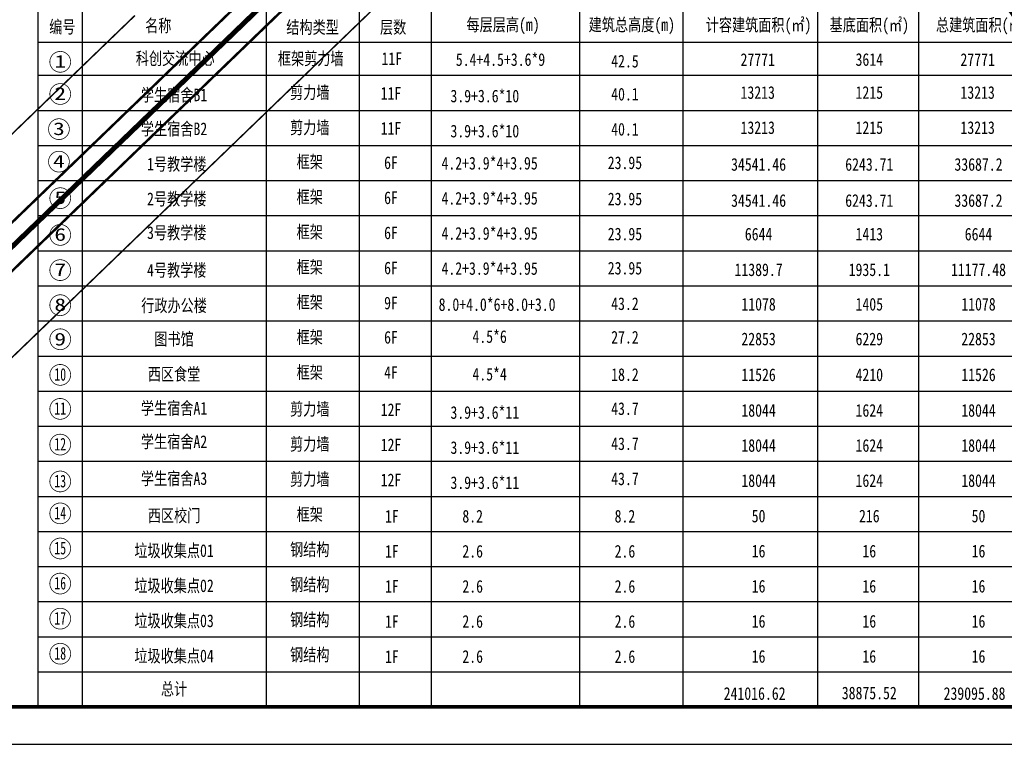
# Model space of a CAD drawing. Extents: x 38389316 to 38391210, y 2479116 to 2480544.
# Tile 8 of 68: x 38390055 to 38390450, y 2479219 to 2479509. Entities that reach past the tile are written whole.
import ezdxf
from ezdxf.enums import TextEntityAlignment as Align

# ---------------------------------------------------------------- set-up
doc = ezdxf.new("R2010")
doc.units = 0
doc.header["$LTSCALE"] = 2
doc.linetypes.add('DASH', pattern=[0.35, 0.25, -0.1])
doc.linetypes.add('TUNNELMIDLINE', pattern=[8, 6, -2])
doc.layers.add('1_railway', color=250, linetype='CONTINUOUS', lineweight=13)
doc.layers.add('路边线', color=5, linetype='CONTINUOUS', lineweight=9)
for name, color, linetype in [('30米环保线', 170, 'CONTINUOUS'), ('DL_道路红线', 7, 'CONTINUOUS'), ('PUB_TITLE', 4, 'CONTINUOUS'), ('ZJ', 7, 'CONTINUOUS'), ('修改', 6, 'CONTINUOUS'), ('远期红线', 30, 'CONTINUOUS')]:
    doc.layers.add(name, color=color, linetype=linetype)
doc.styles.add('HZTXT', font='txt', dxfattribs={"width": 0.8})
doc.styles.add('表头', font='txt')
doc.styles.add('表数据', font='txt')
doc.styles.add('表标题', font='txt')

# ---------------------------------------------------------------- blocks, each defined once
blk = doc.blocks.new('uiiatguaukjb')
at = {"layer": '路边线', "color": 0, "flags": 128}
for points in [[(38390486.87, 2479501.05, 0.050446), (38390339.08, 2479687.48, -0.021023), (38390250.51, 2479782.54, -0.021023)], [(38390481.82, 2479497.81, 0.050432), (38390334.82, 2479683.25, -0.021066), (38390245.73, 2479778.89, -0.021066)]]:
    blk.add_lwpolyline(points, format="xyb", dxfattribs=at)
at = {"layer": '路边线', "color": 33, "flags": 128}
blk.add_lwpolyline([(38390475.5, 2479493.77, 0.050415), (38390329.5, 2479677.97, -0.021054), (38390240.04, 2479774.01, -0.021054)], format="xyb", dxfattribs=at)
blk = doc.blocks.new('A$C582002D8')
at = {"layer": 'ZJ'}
for p, q in [((0, 276), (262, 276)), ((0, 276), (0, 198)), ((262, 276), (262, 198)), ((0, 256.67), (262, 256.67)), ((112, 256.67), (112, 198)), ((152, 256.67), (152, 198)), ((197, 256.67), (197, 198)), ((0, 240), (262, 240)), ((0, 226), (262, 226)), ((0, 212), (262, 212)), ((0, 198), (262, 198)), ((0, 186), (262, 186)), ((0, 186), (0, 0)), ((262, 186), (262, 0)), ((0, 166.67), (262, 166.67)), ((112, 166.67), (112, 28)), ((152, 166.67), (152, 28)), ((197, 166.67), (197, 28)), ((0, 150), (262, 150)), ((0, 136), (262, 136)), ((0, 122), (262, 122)), ((0, 108), (262, 108)), ((0, 94), (262, 94)), ((0, 70), (262, 70)), ((0, 56), (262, 56)), ((0, 42), (262, 42)), ((0, 28), (262, 28)), ((0, 0), (262, 0))]:
    blk.add_line(p, q, dxfattribs=at)
at = {"layer": 'ZJ', "flags": 128}
for points in [[(224.09, 222.58), (217.76, 215.34)], [(224.09, 146.58), (217.76, 139.34)], [(224.09, 132.58), (217.76, 125.34)], [(224.09, 118.65), (217.76, 111.42)], [(224.09, 103.74), (217.76, 96.5)]]:
    blk.add_lwpolyline(points, dxfattribs=at)
at = {"layer": 'ZJ', "style": '表数据', "width": 0.8}
for s, p in [('≥35%%%', (212.51, 201.76)), ('≥5%%%', (212.51, 79.9)), ('≥40%%%', (212.51, 59.76)), ('≥50%%%', (212.51, 45.76)), ('≥30%%%', (212.51, 31.76))]:
    blk.add_text(s, height=6, dxfattribs=at).set_placement(p)
at = {"layer": 'ZJ'}
for s, insert, char_height, width, attachment_point, style in [('绿地指标表', (138.68, 267.36), 10, 184.7503, 5, '表标题'), ('单位', (132.57, 248.33), 8, 29.146, 5, '表头'), ('数值', (177.48, 248.33), 8, 38.9604, 5, '表头'), ('规划条件', (230.33, 248.33), 8, 64.704, 5, '表头'), ('项目', (33.15, 248.33), 8, 54.292, 5, '表头'), ('规划建设用地', (4, 233), 6, 54.292, 4, '表数据'), ('平方米', (118, 233), 6, 29.146, 4, '表数据'), ('158649', (158, 233), 6, 38.9604, 4, '表数据'), ('158649', (211.2, 233), 6, 38.9604, 4, '表数据'), ('绿地总面积', (4, 219), 6, 54.292, 4, '表数据'), ('平方米', (118, 219), 6, 29.146, 4, '表数据'), ('55528', (158, 219), 6, 38.9604, 4, '表数据'), ('绿地率', (4, 205), 6, 54.292, 4, '表数据'), ('%', (118, 205), 6, 29.146, 4, '表数据'), ('35.0', (158, 205), 6, 38.9604, 4, '表数据'), ('海绵城市指标表', (146.18, 177.36), 10, 169.7503, 5, '表标题'), ('项目', (33.15, 158.33), 8, 54.292, 5, '表头'), ('单位', (132.57, 158.33), 8, 29.146, 5, '表头'), ('数值', (177.48, 158.33), 8, 38.9604, 5, '表头'), ('规划条件', (230.33, 158.33), 8, 64.704, 5, '表头'), ('未设置地下空间绿地面积', (4, 143), 6, 102.1333, 4, '表数据'), ('平方米', (118, 143), 6, 29.146, 4, '表数据'), ('55528', (158, 143), 6, 38.9604, 4, '表数据'), ('下沉式绿地面积', (4, 129), 6, 76.5438, 4, '表数据'), ('平方米', (118, 129), 6, 29.146, 4, '表数据'), ('26511.9', (158, 129), 6, 38.9604, 4, '表数据'), ('透水铺装面积', (4, 115), 6, 54.292, 4, '表数据'), ('平方米', (118, 115), 6, 29.146, 4, '表数据'), ('31653', (158, 115), 6, 38.9604, 4, '表数据'), ('绿色屋顶面积', (4, 101), 6, 54.292, 4, '表数据'), ('平方米', (118, 101), 6, 29.146, 4, '表数据'), ('11340', (158, 101), 6, 38.9604, 4, '表数据'), ('%', (118, 87), 6, 29.146, 4, '表数据'), ('35.0', (158, 87), 6, 38.9604, 4, '表数据'), ('未设置地下空间绿地面积占建设用地面积比例', (4, 82), 6, 108.614, 4, '表数据'), ('下沉式绿地率', (4, 63), 6, 76.5438, 4, '表数据'), ('%', (118, 63), 6, 29.146, 4, '表数据'), ('47.75', (158, 63), 6, 38.9604, 4, '表数据'), ('透水铺装率', (4, 49), 6, 54.292, 4, '表数据'), ('%', (118, 49), 6, 29.146, 4, '表数据'), ('52.04', (158, 49), 6, 38.9604, 4, '表数据'), ('绿色屋顶率', (4, 35), 6, 54.292, 4, '表数据'), ('%', (118, 35), 6, 29.146, 4, '表数据'), ('30.0', (158, 35), 6, 38.9604, 4, '表数据'), ('{\\fSimSun|b0|i0|c134|p2;\\H1.0101x;\\W0.8;注：上述指标如需调整，须通过第三方低影响开发评估计算，并须满足对应地块经分解确定的年径流总量控制率及单位面积控制容积要求。}', (6.1, 13.9), 6, 254.2899, 4, '表数据')]:
    blk.add_mtext(s, dxfattribs=dict(at, insert=insert, char_height=char_height, width=width, attachment_point=attachment_point, style=style))
blk = doc.blocks.new('A$C6F09652D')
at = {"layer": 'ZJ', "linetype": 'Continuous'}
for p, q in [((0, 0), (0, 292.47)), ((17.86, 0), (17.86, 279.26)), ((91.5, 0), (91.5, 279.26)), ((128.68, 0), (128.68, 279.26)), ((157.6, 0), (157.6, 279.26)), ((217.04, 0), (217.04, 279.26)), ((258.35, 0), (258.35, 279.26)), ((312.34, 0), (312.34, 279.26)), ((352.73, 0), (352.73, 279.26)), ((0, 266.04), (470.99, 266.04)), ((0, 252.82), (470.99, 252.82)), ((0, 238.77), (470.99, 238.77)), ((0, 224.73), (470.99, 224.73)), ((0, 210.68), (470.99, 210.68)), ((0, 196.64), (470.99, 196.64)), ((0, 182.59), (470.99, 182.59)), ((0, 168.54), (470.99, 168.54)), ((0, 154.5), (470.99, 154.5)), ((0, 140.45), (470.99, 140.45)), ((0, 126.41), (470.99, 126.41)), ((0, 112.36), (470.99, 112.36)), ((0, 98.32), (470.99, 98.32)), ((0, 84.27), (470.99, 84.27)), ((0, 70.23), (470.99, 70.23)), ((0, 56.18), (470.99, 56.18)), ((0, 42.14), (470.99, 42.14)), ((0, 28.09), (470.99, 28.09)), ((0, 14.05), (470.99, 14.05)), ((0, 0), (470.99, 0))]:
    blk.add_line(p, q, dxfattribs=at)
at = {"layer": 'ZJ', "color": 3, "linetype": 'Continuous', "const_width": 0.298}
for points in [[(13.06, 258.22, 1), (4.73, 258.22, 1)], [(13.06, 245.34, 1), (4.73, 245.34, 1)], [(12.54, 231.27, 1), (4.21, 231.27, 1)], [(12.54, 218.27, 1), (4.21, 218.27, 1)], [(13.06, 203.64, 1), (4.73, 203.64, 1)], [(13.06, 188.93, 1), (4.73, 188.93, 1)], [(13.06, 174.83, 1), (4.73, 174.83, 1)], [(13.06, 160.8, 1), (4.73, 160.8, 1)], [(13.06, 147.16, 1), (4.73, 147.16, 1)], [(13.06, 132.9, 1), (4.73, 132.9, 1)], [(13.06, 119.28, 1), (4.73, 119.28, 1)], [(13.06, 104.99, 1), (4.73, 104.99, 1)], [(13.06, 90.22, 1), (4.73, 90.22, 1)], [(13.06, 77.44, 1), (4.73, 77.44, 1)], [(13.06, 63.39, 1), (4.73, 63.39, 1)], [(13.06, 49.35, 1), (4.73, 49.35, 1)], [(13.06, 35.3, 1), (4.73, 35.3, 1)], [(13.06, 21.26, 1), (4.73, 21.26, 1)]]:
    blk.add_lwpolyline(points, format="xyb", close=True, dxfattribs=at)
at = {"layer": 'ZJ', "linetype": 'Continuous', "style": 'HZTXT', "width": 0.8}
for s, height, p in [('编号', 5.059, (9.74, 272.33)), ('名称', 5.059, (48.16, 272.81)), ('结构类型', 5.059, (109.96, 272.16)), ('层数', 5.059, (142.22, 272.16)), ('每层层高(m)', 5.059, (186.24, 272.81)), ('建筑总高度(m)', 5.059, (237.81, 272.81)), ('计容建筑面积(㎡)', 5.059, (288.57, 272.81)), ('基底面积(㎡)', 5.059, (332.91, 272.81)), ('总建筑面积(㎡)', 5.059, (378.15, 272.81)), ('科创交流中心', 5.059, (54.95, 259.7)), ('框架剪力墙', 5.059, (109.23, 259.63)), ('11F', 5.059, (141.7, 259.53)), ('5.4+4.5+3.6*9', 5.0593, (185.21, 259.3)), ('42.5', 5.059, (235.05, 258.46)), ('27771', 5.059, (288.23, 259.11)), ('3614', 5.059, (332.91, 259.11)), ('27771', 5.059, (376.3, 259.11)), ('学生宿舍B1', 5.059, (54.48, 245.09)), ('剪力墙', 5.059, (108.83, 246.04)), ('11F', 5.059, (141.36, 245.65)), ('40.1', 5.059, (235.05, 245.24)), ('13213', 5.059, (288.23, 245.9)), ('1215', 5.059, (332.91, 245.9)), ('13213', 5.059, (376.3, 245.9)), ('3.9+3.6*10', 5.059, (178.94, 244.72)), ('学生宿舍B2', 5.059, (54.48, 231.51)), ('剪力墙', 5.059, (108.83, 231.99)), ('11F', 5.059, (141.36, 231.6)), ('3.9+3.6*10', 5.059, (178.94, 230.68)), ('40.1', 5.059, (235.05, 231.19)), ('13213', 5.059, (288.23, 231.85)), ('1215', 5.059, (332.91, 231.85)), ('13213', 5.059, (376.3, 231.85)), ('1号教学楼', 5.059, (55.56, 217.39)), ('框架', 5.059, (108.83, 218.3)), ('6F', 5.059, (141.36, 217.81)), ('4.2+3.9*4+3.95', 5.0593, (180.86, 217.81)), ('23.95', 5.059, (235.05, 217.77)), ('34541.46', 5.059, (288.57, 217.12)), ('6243.71', 5.059, (332.91, 217.12)), ('33687.2', 5.059, (376.64, 217.12)), ('2号教学楼', 5.059, (55.56, 203.47)), ('框架', 5.059, (108.83, 204.25)), ('6F', 5.059, (141.36, 203.77)), ('4.2+3.9*4+3.95', 5.0593, (180.86, 203.77)), ('23.95', 5.059, (235.05, 203.3)), ('34541.46', 5.059, (288.57, 202.66)), ('6243.71', 5.059, (332.91, 202.66)), ('33687.2', 5.059, (376.64, 202.66)), ('3号教学楼', 5.059, (55.56, 189.95)), ('框架', 5.059, (108.83, 190.2)), ('4.2+3.9*4+3.95', 5.0593, (180.86, 189.72)), ('6F', 5.059, (141.36, 189.72)), ('23.95', 5.059, (235.05, 189.26)), ('6644', 5.059, (288.57, 189.22)), ('1413', 5.059, (332.91, 189.22)), ('6644', 5.059, (376.64, 189.22)), ('4号教学楼', 5.059, (55.56, 174.94)), ('框架', 5.059, (108.83, 176.16)), ('6F', 5.059, (141.36, 175.67)), ('4.2+3.9*4+3.95', 5.0593, (180.86, 175.67)), ('23.95', 5.059, (235.05, 175.58)), ('11389.7', 5.059, (288.57, 174.96)), ('1935.1', 5.059, (332.91, 174.96)), ('11177.48', 5.059, (376.64, 174.96)), ('框架', 5.059, (108.83, 162.11)), ('行政办公楼', 5.059, (54.48, 160.75)), ('9F', 5.059, (141.36, 161.63)), ('8.0+4.0*6+8.0+3.0', 5.0593, (183.85, 161.23)), ('43.2', 5.059, (235.05, 161.36)), ('11078', 5.059, (288.57, 161.15)), ('1405', 5.059, (332.91, 161.15)), ('11078', 5.059, (376.64, 161.15)), ('图书馆', 5.059, (54.48, 147.37)), ('框架', 5.059, (108.83, 148.07)), ('6F', 5.059, (141.36, 147.91)), ('4.5*6', 5.059, (180.86, 148.4)), ('27.2', 5.059, (235.05, 147.93)), ('22853', 5.059, (288.57, 147.24)), ('6229', 5.059, (332.91, 147.24)), ('22853', 5.059, (376.64, 147.24)), ('西区食堂', 5.059, (54.48, 133.32)), ('框架', 5.059, (108.83, 134)), ('4F', 5.059, (141.36, 133.85)), ('4.5*4', 5.059, (180.86, 133.35)), ('18.2', 5.059, (235.05, 132.99)), ('11526', 5.059, (288.57, 132.9)), ('4210', 5.059, (332.91, 132.9)), ('11526', 5.059, (376.64, 132.9)), ('学生宿舍A1', 5.059, (54.48, 119.68)), ('剪力墙', 5.059, (108.83, 119.32)), ('43.7', 5.059, (235.05, 119.35)), ('12F', 5.059, (141.36, 118.94)), ('3.9+3.6*11', 5.059, (178.94, 118.01)), ('18044', 5.059, (288.57, 118.64)), ('1624', 5.059, (332.91, 118.64)), ('18044', 5.059, (376.64, 118.64)), ('学生宿舍A2', 5.059, (54.48, 106.29)), ('剪力墙', 5.059, (108.83, 105.28)), ('12F', 5.059, (141.36, 104.89)), ('3.9+3.6*11', 5.059, (178.94, 103.96)), ('43.7', 5.059, (235.05, 105.31)), ('18044', 5.059, (288.57, 104.6)), ('1624', 5.059, (332.91, 104.6)), ('18044', 5.059, (376.64, 104.6)), ('学生宿舍A3', 5.059, (54.48, 91.52)), ('剪力墙', 5.059, (108.83, 91.23)), ('12F', 5.059, (141.36, 90.85)), ('3.9+3.6*11', 5.059, (178.94, 89.92)), ('43.7', 5.059, (235.05, 91.26)), ('18044', 5.059, (288.57, 90.55)), ('1624', 5.059, (332.91, 90.55)), ('18044', 5.059, (376.64, 90.55)), ('西区校门', 5.059, (54.48, 76.69)), ('框架', 5.059, (108.83, 77.13)), ('1F', 5.059, (141.7, 76.3)), ('8.2', 5.059, (174.07, 76.28)), ('8.2', 5.059, (235.05, 76.28)), ('50', 5.059, (288.57, 76.35)), ('216', 5.059, (332.91, 76.35)), ('50', 5.059, (376.64, 76.35)), ('垃圾收集点01', 5.059, (54.48, 62.65)), ('钢结构', 5.059, (108.83, 63.08)), ('1F', 5.059, (141.7, 62.26)), ('2.6', 5.059, (174.07, 62.24)), ('2.6', 5.059, (235.05, 62.24)), ('16', 5.059, (288.57, 62.31)), ('16', 5.059, (332.91, 62.31)), ('16', 5.059, (376.64, 62.31)), ('垃圾收集点02', 5.059, (54.48, 48.6)), ('钢结构', 5.059, (108.83, 49.04)), ('1F', 5.059, (141.7, 48.21)), ('2.6', 5.059, (174.07, 48.19)), ('2.6', 5.059, (235.05, 48.19)), ('16', 5.059, (288.57, 48.26)), ('16', 5.059, (332.91, 48.26)), ('16', 5.059, (376.64, 48.26)), ('垃圾收集点03', 5.059, (54.48, 34.56)), ('钢结构', 5.059, (108.83, 34.99)), ('1F', 5.059, (141.7, 34.16)), ('2.6', 5.059, (174.07, 34.15)), ('2.6', 5.059, (235.05, 34.15)), ('16', 5.059, (288.57, 34.22)), ('16', 5.059, (332.91, 34.22)), ('16', 5.059, (376.64, 34.22)), ('垃圾收集点04', 5.059, (54.48, 20.51)), ('钢结构', 5.059, (108.83, 20.95)), ('1F', 5.059, (141.7, 20.12)), ('2.6', 5.059, (174.07, 20.1)), ('2.6', 5.059, (235.05, 20.1)), ('16', 5.059, (288.57, 20.17)), ('16', 5.059, (332.91, 20.17)), ('16', 5.059, (376.64, 20.17)), ('总计', 5.059, (54.48, 7.25)), ('241016.62', 5.059, (286.99, 5.29)), ('38875.52', 5.059, (332.91, 5.51)), ('239095.88', 5.059, (375.05, 5.29))]:
    blk.add_text(s, height=height, rotation=0, dxfattribs=at).set_placement(p, align=Align.MIDDLE)
at = {"layer": 'ZJ', "linetype": 'Continuous', "style": 'HZTXT'}
for s, height, width, p, p2 in [('1', 5.06, 1.310227, (6.54, 255.86), (11.25, 255.86)), ('2', 5.06, 1.310228, (6.54, 242.99), (11.25, 242.99)), ('3', 5.06, 1.310228, (6.02, 228.91), (10.73, 228.91)), ('4', 5.06, 1.310228, (6.02, 215.91), (10.73, 215.91)), ('5', 5.06, 1.310228, (6.54, 201.28), (11.25, 201.28)), ('6', 5.06, 1.310228, (6.54, 186.57), (11.25, 186.57)), ('7', 5.06, 1.310227, (6.54, 172.47), (11.25, 172.47)), ('8', 5.06, 1.310228, (6.54, 158.44), (11.25, 158.44)), ('9', 5.06, 1.310228, (6.54, 144.66), (11.25, 144.66)), ('10', 5.059, 0.655114, (6.54, 130.55), (11.25, 130.55)), ('11', 5.059, 0.655114, (6.54, 116.92), (11.25, 116.92)), ('12', 5.059, 0.655114, (6.54, 102.63), (11.25, 102.63)), ('13', 5.059, 0.655114, (6.54, 87.86), (11.25, 87.86)), ('14', 5.059, 0.655114, (6.54, 75.08), (11.25, 75.08)), ('15', 5.059, 0.655114, (6.54, 61.04), (11.25, 61.04)), ('16', 5.059, 0.655114, (6.54, 46.99), (11.25, 46.99)), ('17', 5.059, 0.655114, (6.54, 32.95), (11.25, 32.95)), ('18', 5.059, 0.655114, (6.54, 18.9), (11.25, 18.9))]:
    blk.add_text(s, height=height, rotation=0, dxfattribs=dict(at, width=width)).set_placement(p, p2, align=Align.FIT)
blk = doc.blocks.new('A$C36B43F05')
at = {"layer": 'PUB_TITLE'}
blk.add_lwpolyline([(0, 0), (126150, 0), (126150, 178350), (0, 178350)], close=True, dxfattribs=at)
at = {"layer": 'PUB_TITLE', "const_width": 150}
blk.add_lwpolyline([(1500, 1500), (124650, 1500), (124650, 174600), (1500, 174600)], close=True, dxfattribs=at)
blk = doc.blocks.new('A$C25026723')
at = {"layer": '修改'}
blk.add_blockref('A$C36B43F05', (0, 0), dxfattribs=at)

msp = doc.modelspace()

# ---------------------------------------------------------------- linework, layer by layer
at = {"layer": '1_railway', "color": 8, "lineweight": 0, "ltscale": 500, "const_width": 1}
for points in [[(38391048.977, 2480465.311), (38390816.093, 2480185.71, -0.0235095), (38390489.419, 2479849.197), (38389920.649, 2479300.802, 0.0048692), (38389850.092, 2479233.811, 0.0048692)], [(38391067.197, 2480465.311), (38390826.721, 2480176.594, -0.0235148), (38390499.066, 2479839.051), (38389930.278, 2479290.639, 0.0041485), (38389870.249, 2479233.811, 0.0041485)]]:
    msp.add_lwpolyline(points, format="xyb", dxfattribs=at)
at = {"layer": '1_railway', "color": 8, "linetype": 'DASH', "lineweight": 0, "ltscale": 200, "const_width": 2}
msp.add_lwpolyline([(38391058.087, 2480465.311), (38390821.407, 2480181.152, -0.0235121), (38390494.243, 2479844.124), (38389925.463, 2479295.72, 0.0045096), (38389860.163, 2479233.811, 0.0045096)], format="xyb", dxfattribs=at)
at = {"layer": '30米环保线', "color": 202, "linetype": 'TUNNELMIDLINE', "ltscale": 5, "const_width": 0.6}
msp.add_lwpolyline([(38390199.535, 2479515.64), (38390192.335, 2479508.698), (38390185.135, 2479501.756), (38390177.935, 2479494.814), (38390170.735, 2479487.872), (38390163.535, 2479480.93), (38390156.335, 2479473.988), (38390149.135, 2479467.046), (38390141.935, 2479460.105), (38390134.735, 2479453.163), (38390127.535, 2479446.221), (38390120.335, 2479439.279), (38390113.135, 2479432.337), (38390105.935, 2479425.395), (38390098.735, 2479418.453), (38390091.535, 2479411.511), (38390084.335, 2479404.569), (38390077.135, 2479397.627), (38390069.935, 2479390.686), (38390062.735, 2479383.744), (38390055.535, 2479376.802), (38390048.335, 2479369.86)], dxfattribs=at)
at = {"layer": '30米环保线', "color": 202, "linetype": 'TUNNELMIDLINE', "ltscale": 2, "const_width": 0.6}
msp.add_lwpolyline([(38390101.497, 2479510.575), (38390094.297, 2479503.633), (38390087.097, 2479496.691), (38390079.897, 2479489.749), (38390072.697, 2479482.807), (38390065.497, 2479475.865), (38390058.297, 2479468.923), (38390051.097, 2479461.982)], dxfattribs=at)
at = {"layer": 'DL_道路红线', "color": 192, "ltscale": 10, "const_width": 2, "flags": 128}
msp.add_lwpolyline([(38390013.723, 2480041.576, 0.0002237), (38390014.587, 2480040.502), (38390233.578, 2479768.488, 0.0232733), (38390273.038, 2479723.892), (38390323.466, 2479671.981, -0.0503962), (38390468.344, 2479489.186, -0.0503962)], format="xyb", dxfattribs=at)

# ---------------------------------------------------------------- block references
at = {"layer": 'ZJ', "linetype": 'Continuous'}
msp.add_blockref('A$C6F09652D', (38390062.694, 2479233.811), dxfattribs=at)
at = {"layer": 'ZJ', "linetype": 'Continuous', "xscale": 0.9, "yscale": 0.9, "zscale": 0.9}
msp.add_blockref('A$C582002D8', (38389764.405, 2479233.811), dxfattribs=at)
at = {"layer": '路边线', "color": 0}
msp.add_blockref('uiiatguaukjb', (0, 0), dxfattribs=at)
at = {"layer": '远期红线', "linetype": 'ByBlock', "xscale": 0.01000002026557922, "yscale": 0.01000002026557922, "zscale": 0.01, "rotation": 90}
msp.add_blockref('A$C25026723', (38391099.475, 2479218.811), dxfattribs=at)

doc.saveas('drawing.dxf')
